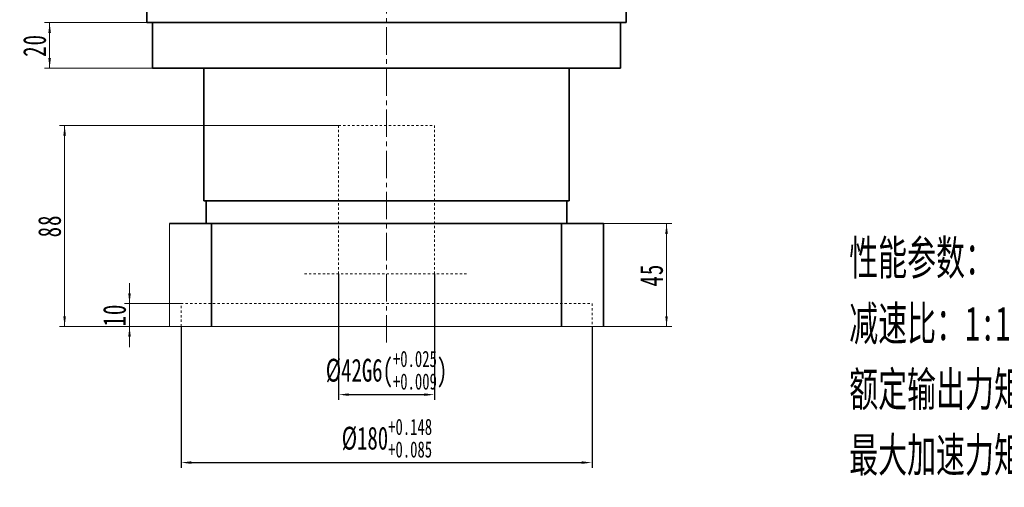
# Model space of a CAD drawing. Header units: millimetres. Extents: x 2030 to 3246, y 2121 to 2978.
# Tile 3 of 5: x 2309 to 2741, y 2459 to 2664. Entities that reach past the tile are written whole.
import ezdxf

# ---------------------------------------------------------------- set-up
doc = ezdxf.new("R2010")
doc.units = ezdxf.units.MM
doc.header["$PDSIZE"] = -5
doc.linetypes.add('点画线', pattern=[18, 12, -2, 2, -2])
doc.linetypes.add('虚线', pattern=[2, 1, -1])
doc.layers.get('0').update_dxf_attribs({"lineweight": 35})
for name, color, linetype, lineweight in [('中心线层', 1, '点画线', 18), ('尺寸线层', 3, 'Continuous', 18), ('粗实线层', 7, 'Continuous', 35), ('虚线层', 6, '虚线', 18)]:
    doc.layers.add(name, color=color, linetype=linetype, lineweight=lineweight)
doc.styles.add('标准', font='txt', dxfattribs={"width": 0.667})
doc.dimstyles.new('a4-1-1.5', dxfattribs={"dimtxt": 4.5, "dimasz": 4.5, "dimexe": 2.25, "dimexo": 0, "dimgap": 0.75, "dimtad": 1, "dimdec": 3, "dimdsep": 46, "dimtxsty": '标准', "dimblk": '_CAXARROW', "dimcen": 0, "dimdle": 9, "dimazin": 2, "dimtfac": 0.707107, "dimtdec": 3, "dimtix": 1, "dimtmove": 2, "dimatfit": 3, "dimfxl": 0, "dimfrac": 2, "dimtolj": 1, "dimarcsym": 0})

# ---------------------------------------------------------------- blocks, each defined once
blk = doc.blocks.new('*X11')
at = {"layer": '尺寸线层', "linetype": 'Continuous'}
for points in [[(2322.45, 2662.56), (2321.89, 2658.06), (2323.02, 2658.06)], [(2322.45, 2642.56), (2321.89, 2647.06), (2323.02, 2647.06)]]:
    blk.add_hatch(color=0, dxfattribs=at).paths.add_polyline_path(points, flags=0)
at = {"layer": '尺寸线层', "color": 0, "linetype": 'Continuous'}
for p, q in [((2364.99, 2662.56), (2320.2, 2662.56)), ((2322.45, 2642.56), (2322.45, 2662.56)), ((2367.49, 2642.56), (2320.2, 2642.56))]:
    blk.add_line(p, q, dxfattribs=at)
at = {"layer": '尺寸线层', "color": 0, "insert": (2315.91, 2652.56), "char_height": 10, "width": 20, "attachment_point": 5, "rotation": 90, "line_spacing_factor": 1.15057, "style": '标准'}
blk.add_mtext('\\T1.1;20', dxfattribs=at)
blk = doc.blocks.new('_CAXARROW')
blk.add_hatch(color=0).paths.add_polyline_path([(0, 0), (-1, 0.125), (-1, -0.125)], flags=0)
blk = doc.blocks.new('*X12')
at = {"layer": 'Defpoints', "color": 0}
for p in [(2448.99, 2552.56), (2490.99, 2552.56), (2490.99, 2499.73)]:
    blk.add_point(p, dxfattribs=at)
at = {"layer": '尺寸线层', "color": 0, "lineweight": -2}
for p, q in [((2448.99, 2552.56), (2448.99, 2497.48)), ((2490.99, 2552.56), (2490.99, 2497.48)), ((2453.49, 2499.73), (2486.49, 2499.73))]:
    blk.add_line(p, q, dxfattribs=at)
at = {"layer": '尺寸线层', "color": 0, "lineweight": -2, "xscale": 4.5, "yscale": 4.5, "zscale": 4.5, "rotation": 180}
blk.add_blockref('_CAXARROW', (2448.99, 2499.73), dxfattribs=at)
at = {"layer": '尺寸线层', "color": 0, "lineweight": -2, "xscale": 4.5, "yscale": 4.5, "zscale": 4.5}
blk.add_blockref('_CAXARROW', (2490.99, 2499.73), dxfattribs=at)
at = {"layer": '尺寸线层', "color": 0, "insert": (2469.99, 2510.43), "char_height": 10, "attachment_point": 5, "style": '标准'}
blk.add_mtext('\\A1;{\\A1;\\A1;%%C42G6({\\H0.707107x;\\S+0.025^ +0.009;})}', dxfattribs=at)
blk = doc.blocks.new('*X14')
at = {"layer": 'Defpoints', "color": 0}
for p in [(2379.99, 2529.56), (2559.99, 2529.56), (2559.99, 2469.99)]:
    blk.add_point(p, dxfattribs=at)
at = {"layer": '尺寸线层', "color": 0, "lineweight": -2}
for p, q in [((2379.99, 2529.56), (2379.99, 2467.74)), ((2559.99, 2529.56), (2559.99, 2467.74)), ((2384.49, 2469.99), (2555.49, 2469.99))]:
    blk.add_line(p, q, dxfattribs=at)
at = {"layer": '尺寸线层', "color": 0, "lineweight": -2, "xscale": 4.5, "yscale": 4.5, "zscale": 4.5, "rotation": 180}
blk.add_blockref('_CAXARROW', (2379.99, 2469.99), dxfattribs=at)
at = {"layer": '尺寸线层', "color": 0, "lineweight": -2, "xscale": 4.5, "yscale": 4.5, "zscale": 4.5}
blk.add_blockref('_CAXARROW', (2559.99, 2469.99), dxfattribs=at)
at = {"layer": '尺寸线层', "color": 0, "insert": (2470.16, 2480.69), "char_height": 10, "attachment_point": 5, "style": '标准'}
blk.add_mtext('\\A1;{\\A1;\\A1;%%C180{\\H0.707107x;\\S+0.148^ +0.085;}}', dxfattribs=at)
blk = doc.blocks.new('*X16')
at = {"layer": '尺寸线层', "linetype": 'Continuous'}
for points in [[(2357.44, 2539.56), (2356.88, 2544.06), (2358, 2544.06)], [(2357.44, 2529.56), (2356.88, 2525.06), (2358, 2525.06)]]:
    blk.add_hatch(color=0, dxfattribs=at).paths.add_polyline_path(points, flags=0)
at = {"layer": '尺寸线层', "color": 0, "linetype": 'Continuous'}
for p, q in [((2357.44, 2520.56), (2357.44, 2548.56)), ((2379.99, 2539.56), (2355.19, 2539.56)), ((2374.99, 2529.56), (2355.19, 2529.56))]:
    blk.add_line(p, q, dxfattribs=at)
at = {"layer": '尺寸线层', "color": 0, "insert": (2350.9, 2534.56), "char_height": 10, "width": 20, "attachment_point": 5, "rotation": 90, "line_spacing_factor": 1.15057, "style": '标准'}
blk.add_mtext('\\T1.1;10', dxfattribs=at)
blk = doc.blocks.new('*X17')
at = {"layer": '尺寸线层', "linetype": 'Continuous'}
for points in [[(2329.02, 2617.56), (2328.45, 2613.06), (2329.58, 2613.06)], [(2329.02, 2529.56), (2328.45, 2534.06), (2329.58, 2534.06)]]:
    blk.add_hatch(color=0, dxfattribs=at).paths.add_polyline_path(points, flags=0)
at = {"layer": '尺寸线层', "color": 0, "linetype": 'Continuous'}
for p, q in [((2448.99, 2617.56), (2326.77, 2617.56)), ((2329.02, 2529.56), (2329.02, 2617.56)), ((2374.99, 2529.56), (2326.77, 2529.56))]:
    blk.add_line(p, q, dxfattribs=at)
at = {"layer": '尺寸线层', "color": 0, "insert": (2322.47, 2573.56), "char_height": 10, "width": 20, "attachment_point": 5, "rotation": 90, "line_spacing_factor": 1.15057, "style": '标准'}
blk.add_mtext('\\T1.1;88', dxfattribs=at)
blk = doc.blocks.new('*X21')
at = {"layer": '尺寸线层', "linetype": 'Continuous'}
for points in [[(2592.63, 2574.56), (2592.07, 2570.06), (2593.19, 2570.06)], [(2592.63, 2529.56), (2592.07, 2534.06), (2593.19, 2534.06)]]:
    blk.add_hatch(color=0, dxfattribs=at).paths.add_polyline_path(points, flags=0)
at = {"layer": '尺寸线层', "color": 0, "linetype": 'Continuous'}
for p, q in [((2564.99, 2574.56), (2594.88, 2574.56)), ((2592.63, 2529.56), (2592.63, 2574.56)), ((2564.99, 2529.56), (2594.88, 2529.56))]:
    blk.add_line(p, q, dxfattribs=at)
at = {"layer": '尺寸线层', "color": 0, "insert": (2586.09, 2552.06), "char_height": 10, "width": 20, "attachment_point": 5, "rotation": 90, "line_spacing_factor": 1.15057, "style": '标准'}
blk.add_mtext('\\T1.1;45', dxfattribs=at)

msp = doc.modelspace()

# ---------------------------------------------------------------- linework, layer by layer
at = {"layer": '中心线层', "lineweight": 0}
msp.add_line((2469.9945, 2522.4783), (2469.9945, 2876.368), dxfattribs=at)
at = {"layer": '尺寸线层'}
for q in [(2374.9945, 2574.5564), (2564.9945, 2529.5564)]:
    msp.add_line((2374.9945, 2529.5564), q, dxfattribs=at)
at = {"layer": '粗实线层'}
for p, q in [((2364.9945, 2662.5564), (2364.9945, 2872.5564)), ((2574.9945, 2662.5564), (2574.9945, 2872.5564)), ((2574.9945, 2662.5564), (2364.9945, 2662.5564)), ((2367.4945, 2662.5564), (2367.4945, 2642.5564)), ((2572.4945, 2642.5564), (2572.4945, 2662.5564)), ((2572.4945, 2662.5564), (2572.4945, 2642.5564)), ((2367.4945, 2642.5564), (2572.4945, 2642.5564)), ((2389.9945, 2584.5564), (2389.9945, 2642.5564)), ((2549.9945, 2584.5564), (2549.9945, 2642.5564)), ((2549.9945, 2584.5564), (2549.9945, 2642.5564)), ((2389.9945, 2584.5564), (2549.9945, 2584.5564)), ((2390.9945, 2574.5564), (2390.9945, 2584.5564)), ((2548.9945, 2584.5564), (2548.9945, 2574.5564)), ((2548.9945, 2574.5564), (2548.9945, 2584.5564)), ((2564.9945, 2574.5564), (2374.9945, 2574.5564)), ((2390.9945, 2574.5564), (2379.9945, 2574.5564)), ((2393.4054, 2529.5564), (2393.4054, 2574.5564)), ((2546.5836, 2529.5564), (2546.5836, 2574.5564)), ((2564.9945, 2529.5564), (2564.9945, 2574.5564))]:
    msp.add_line(p, q, dxfattribs=at)
at = {"layer": '虚线层'}
for p, q in [((2448.9945, 2552.5564), (2448.9945, 2617.5564)), ((2448.9945, 2617.5564), (2490.9945, 2617.5564)), ((2490.9945, 2617.5564), (2490.9945, 2552.5564)), ((2434.0643, 2552.5564), (2505.9247, 2552.5564)), ((2379.9945, 2529.5564), (2379.9945, 2539.5564)), ((2379.9945, 2539.5564), (2559.9945, 2539.5564)), ((2559.9945, 2539.5564), (2559.9945, 2529.5564))]:
    msp.add_line(p, q, dxfattribs=at)

# ---------------------------------------------------------------- texts
at = {"layer": '尺寸线层', "insert": (2672.6368, 2567.1649), "char_height": 11.907, "width": 230.0083, "attachment_point": 1, "line_spacing_factor": 1.15057, "style": '标准'}
msp.add_mtext('{\\H1.25976x;\\W0.97451x;性能参数：}\\P{\\H1.25976x;\\W0.97451x;减速比：1:1}\\P{\\H1.25976x;\\W0.97451x;额定输出力矩：1300 N.m}\\P{\\H1.25976x;\\W0.97451x;最大加速力矩：1.5倍额定扭矩}\\P{\\H1.25976x;\\W0.97451x;额定输入转速：1500 rpm}\\P{\\H1.25976x;\\W0.97451x;容许径向力：11500 N}\\P{\\H1.25976x;\\W0.97451x;容许轴向力：5750 N}\\P{\\H1.25976x;\\W0.97451x;回程间隙：≤6 arcmin}\\P{\\H1.25976x;\\W0.97451x;使用寿命：＞20000 h}\\P{\\H1.25976x;\\W0.97451x;使用温度：-10℃~80℃}', dxfattribs=at)

# ---------------------------------------------------------------- dimensions: what is measured, and where the dimension line sits
at = {"layer": '尺寸线层'}
for base, p1, p2, picture, middle in [((2322.4542, 2662.5564), (2367.4945, 2642.5564), (2364.9945, 2662.5564), '*X11', (2315.9078, 2652.5564)), ((2329.0163, 2617.5564), (2374.9945, 2529.5564), (2448.9945, 2617.5564), '*X17', (2322.4698, 2573.5564)), ((2592.6321, 2574.5564), (2564.9945, 2529.5564), (2564.9945, 2574.5564), '*X21', (2586.0856, 2552.0564)), ((2357.4425, 2539.5564), (2374.9945, 2529.5564), (2379.9945, 2539.5564), '*X16', (2350.896, 2534.5564))]:
    dim = msp.add_linear_dim(base=base, p1=p1, p2=p2, angle=90, dimstyle='a4-1-1.5', override={"dimtxt": 10, "dimsah": 1, "dimtfill": 1, "dimtzin": 8}, dxfattribs=at)
    dim.commit()
    dim.dimension.update_dxf_attribs({"geometry": picture, "text_midpoint": middle, "dimtype": 160})
for base, p1, p2, text, override, picture, middle in [((2490.9945, 2499.7274), (2448.9945, 2552.5564), (2490.9945, 2552.5564), '{\\A1;\\A1;%%C42G6({\\H0.707107x;\\S+0.025^ +0.009;})}', {"dimtxt": 10, "dimpost": '%%C<>', "dimsah": 1, "dimtp": 0.025, "dimtm": -0.009, "dimtdec": 3, "dimtfill": 1, "dimtzin": 8}, '*X12', (2469.9945, 2510.4259)), ((2559.9945, 2469.9891), (2379.9945, 2529.5564), (2559.9945, 2529.5564), '{\\A1;\\A1;%%C180{\\H0.707107x;\\S+0.148^ +0.085;}}', {"dimtxt": 10, "dimpost": '%%C<>', "dimsah": 1, "dimtp": 0.148, "dimtm": -0.085, "dimtdec": 3, "dimtfill": 1, "dimtzin": 8}, '*X14', (2470.1564, 2480.6876))]:
    dim = msp.add_linear_dim(base=base, p1=p1, p2=p2, text=text, dimstyle='a4-1-1.5', override=override, dxfattribs=at)
    dim.commit()
    dim.dimension.update_dxf_attribs({"geometry": picture, "text_midpoint": middle, "dimtype": 160})

doc.saveas('drawing.dxf')
